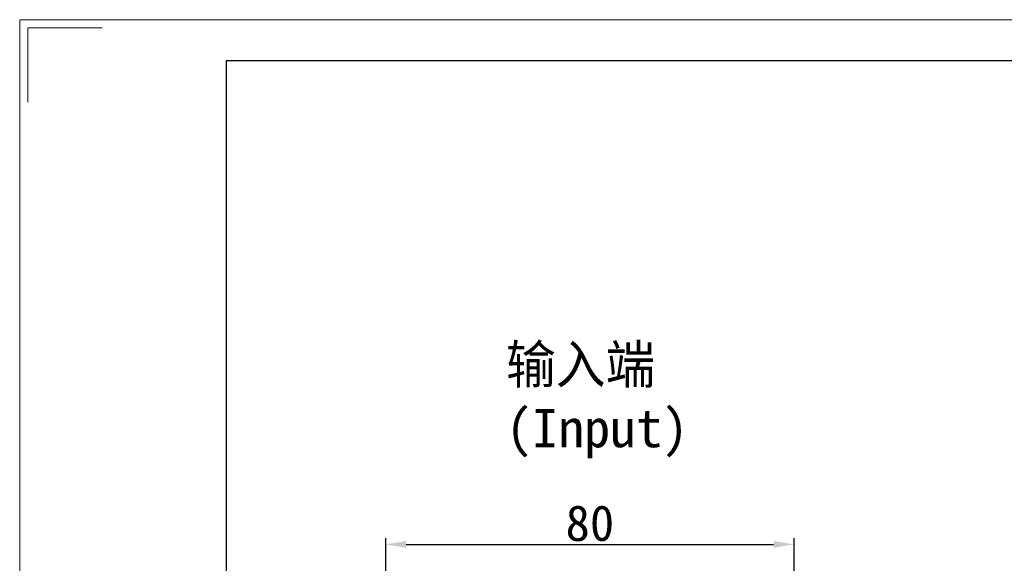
# Model space of a CAD drawing. Header units: millimetres. Extents: x 7856 to 8549, y -46 to 435.
# Tile 7 of 12: x 7869 to 8062, y 328 to 435. Entities that reach past the tile are written whole.
import ezdxf

# ---------------------------------------------------------------- set-up
doc = ezdxf.new("R2010")
doc.units = ezdxf.units.MM
doc.header["$PDSIZE"] = -5
doc.layers.get('Defpoints').update_dxf_attribs({"lineweight": 18})
for name, color, linetype, lineweight in [('图框_外框线', 7, 'Continuous', 18), ('尺寸线', 7, 'Continuous', 25), ('尺寸线层', 3, 'Continuous', 18)]:
    doc.layers.add(name, color=color, linetype=linetype, lineweight=lineweight)
doc.styles.add('工程字', font='txt')
doc.dimstyles.new('ISO-25', dxfattribs={"dimtxt": 7, "dimasz": 4, "dimexe": 1.25, "dimexo": 0.625, "dimtad": 1, "dimtxsty": '工程字', "dimcen": 2, "dimdle": 8, "dimadec": 0, "dimazin": 0, "dimtfac": 1, "dimtmove": 0, "dimatfit": 3, "dimfxl": 1, "dimarcsym": 0})

# ---------------------------------------------------------------- blocks, each defined once
blk = doc.blocks.new('*D44')
at = {"layer": 'Defpoints', "color": 0}
for p in [(8020.59, 332.18), (7940.59, 312.98), (8020.59, 312.93)]:
    blk.add_point(p, dxfattribs=at)
at = {"layer": '尺寸线层', "color": 0, "lineweight": -2}
for p, q in [((7940.59, 313.61), (7940.59, 333.43)), ((7944.59, 332.18), (8016.59, 332.18)), ((8020.59, 313.56), (8020.59, 333.43))]:
    blk.add_line(p, q, dxfattribs=at)
at = {"layer": '尺寸线层', "color": 0}
for points in [[(7944.59, 332.84), (7944.59, 331.51), (7940.59, 332.18)], [(8016.59, 331.51), (8016.59, 332.84), (8020.59, 332.18)]]:
    blk.add_solid(points, dxfattribs=at)
at = {"layer": '尺寸线层', "color": 0, "insert": (7980.59, 336.3), "char_height": 7, "attachment_point": 5, "style": '工程字'}
blk.add_mtext('80', dxfattribs=at)

msp = doc.modelspace()

# ---------------------------------------------------------------- linework, layer by layer
at = {"layer": '图框_外框线', "color": 3}
msp.add_lwpolyline([(7868.8716, -45.5773), (8548.5199, -45.5773), (8548.5199, 435.0312), (7868.8716, 435.0312)], close=True, dxfattribs=at)
msp.add_lwpolyline([(7870.4898, 418.8491), (7870.4898, 433.413), (7885.0537, 433.413)], dxfattribs=at)
at = {"layer": '图框_外框线', "color": 3, "lineweight": 25}
msp.add_lwpolyline([(7909.3269, -37.4862), (8540.4288, -37.4862), (8540.4288, 426.9401), (7909.3269, 426.9401)], close=True, dxfattribs=at)

# ---------------------------------------------------------------- texts
at = {"layer": '尺寸线', "color": 0, "linetype": 'ByBlock', "insert": (7964.1519, 371.227), "char_height": 7.5, "width": 50.697754, "attachment_point": 1, "style": '工程字'}
msp.add_mtext('输入端(Input)', dxfattribs=at)

# ---------------------------------------------------------------- dimensions: what is measured, and where the dimension line sits
at = {"layer": '尺寸线层'}
dim = msp.add_linear_dim(base=(8020.5894, 332.1769), p1=(7940.5894, 312.9839), p2=(8020.5894, 312.9338), dimstyle='ISO-25', dxfattribs=at)
dim.commit()
dim.dimension.update_dxf_attribs({"geometry": '*D44', "text_midpoint": (7980.5894, 336.3019)})

doc.saveas('drawing.dxf')
